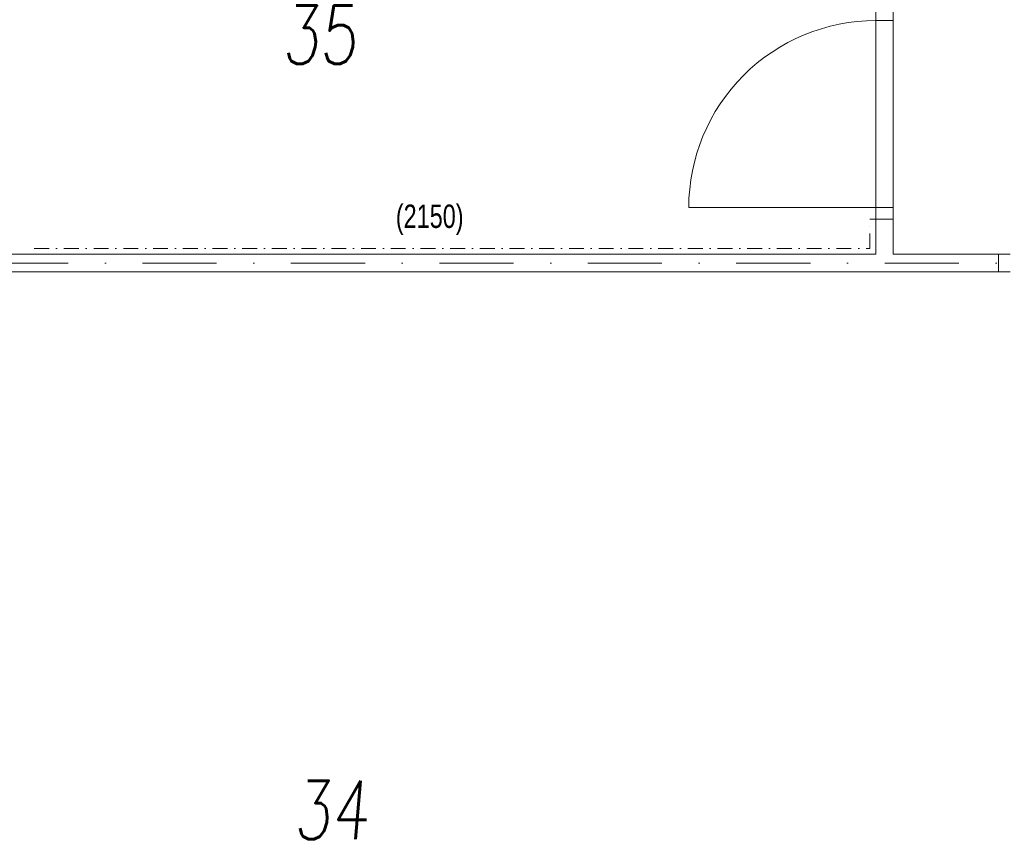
# Model space of a CAD drawing. Header units: millimetres. Extents: x 213386 to 506888, y 183055 to 450952.
# Tile 132 of 256: x 374452 to 378664, y 298463 to 301974. Entities that reach past the tile are written whole.
import ezdxf

# ---------------------------------------------------------------- set-up
doc = ezdxf.new("R2010")
doc.units = ezdxf.units.MM
doc.linetypes.add('ČERCHOVANÁ', pattern=[25.4, 12.7, -6.35, 0, -6.35])
for name, color, linetype, lineweight in [('DVERE', 255, 'Continuous', 0), ('NOVA', 255, 'Continuous', 0), ('NOVÁ TENKÁ', 255, 'Continuous', 0), ('NOVÁ TLUSTÁ', 255, 'Continuous', 0), ('OBKLAD', 255, 'ČERCHOVANÁ', 0), ('OSY', 255, 'Continuous', 0), ('POPIS2', 255, 'Continuous', 0)]:
    doc.layers.add(name, color=color, linetype=linetype, lineweight=lineweight)
doc.styles.add('CS-ROMANS', font='romans.shx', dxfattribs={"width": 0.75, "oblique": 5})
doc.styles.get("Standard").update_dxf_attribs({"font": 'arial.ttf'})

msp = doc.modelspace()

# ---------------------------------------------------------------- linework, layer by layer
at = {"layer": 'DVERE', "ltscale": 5}
for p, q in [((378639.1, 300969.7), (378689.1, 300969.7)), ((378639.1, 300894.7), (378689.1, 300894.7))]:
    msp.add_line(p, q, dxfattribs=at)
at = {"layer": 'NOVA'}
for points in [[(378114.1, 303294.7), (378114.1, 300969.7)], [(378114.1, 303294.7), (378114.1, 300969.7)], [(378114.1, 301119.7), (378114.1, 300969.7)], [(378114.1, 301119.7), (378114.1, 300969.7)], [(378114.1, 301119.7), (378189.1, 301119.7)], [(378189.1, 301119.7), (378189.1, 300969.7)], [(378189.1, 301119.7), (378189.1, 300969.7)], [(374389.1, 300969.7), (378114.1, 300969.7)], [(378189.1, 300969.7), (378639.1, 300969.7)], [(373976.6, 300894.7), (378639.1, 300894.7)]]:
    msp.add_lwpolyline(points, dxfattribs=at)
at = {"layer": 'NOVÁ TENKÁ'}
for points in [[(378114.1, 302019.7), (378114.1, 301239.7)], [(378189.1, 301239.7), (378189.1, 302019.7)], [(378114.1, 301969.7), (378189.1, 301969.7)], [(378114.1, 301969.7), (378114.1, 301119.7)], [(378189.1, 301119.7), (378189.1, 301969.7)], [(378114.1, 301169.7), (378189.1, 301169.7)], [(378114.1, 301119.7), (378189.1, 301119.7)], [(378639.1, 300894.7), (378639.1, 300969.7)]]:
    msp.add_lwpolyline(points, dxfattribs=at)
msp.add_lwpolyline([(378114.1, 301169.7), (377314.1, 301169.7, -0.414214), (378114.1, 301969.7)], format="xyb", dxfattribs=at)
at = {"layer": 'NOVÁ TLUSTÁ', "ltscale": 5}
msp.add_line((378639.1, 300969.7), (378639.1, 300894.7), dxfattribs=at)
at = {"layer": 'OBKLAD', "ltscale": 5}
msp.add_line((378114.1, 301119.7), (378089.1, 301119.7), dxfattribs=at)
msp.add_lwpolyline([(374514.1, 300994.7), (378089.1, 300994.7), (378089.1, 301119.7)], dxfattribs=at)
at = {"layer": 'OSY', "linetype": 'ČERCHOVANÁ', "ltscale": 25}
msp.add_line((400063.2, 300932.2), (372424.2, 300932.2), dxfattribs=at)
msp.add_line((400063.2, 300932.2), (372424.2, 300932.2), dxfattribs=at)

# ---------------------------------------------------------------- texts
at = {"layer": 'OBKLAD', "color": 10, "ltscale": 15, "insert": (376060.8, 301182.6), "char_height": 100, "attachment_point": 1}
msp.add_mtext_dynamic_manual_height_columns('{\\Fcs_romns|c0;\\W0.75;(2150)}', width=295.053, gutter_width=12.5, heights=[0], dxfattribs=at)
at = {"layer": 'POPIS2', "ltscale": 15, "style": 'CS-ROMANS', "oblique": 5, "width": 0.75}
for s, p in [('35', (375573, 301784)), ('34', (375622.7, 298467.2))]:
    msp.add_text(s, height=250, dxfattribs=at).set_placement(p)

doc.saveas('drawing.dxf')
